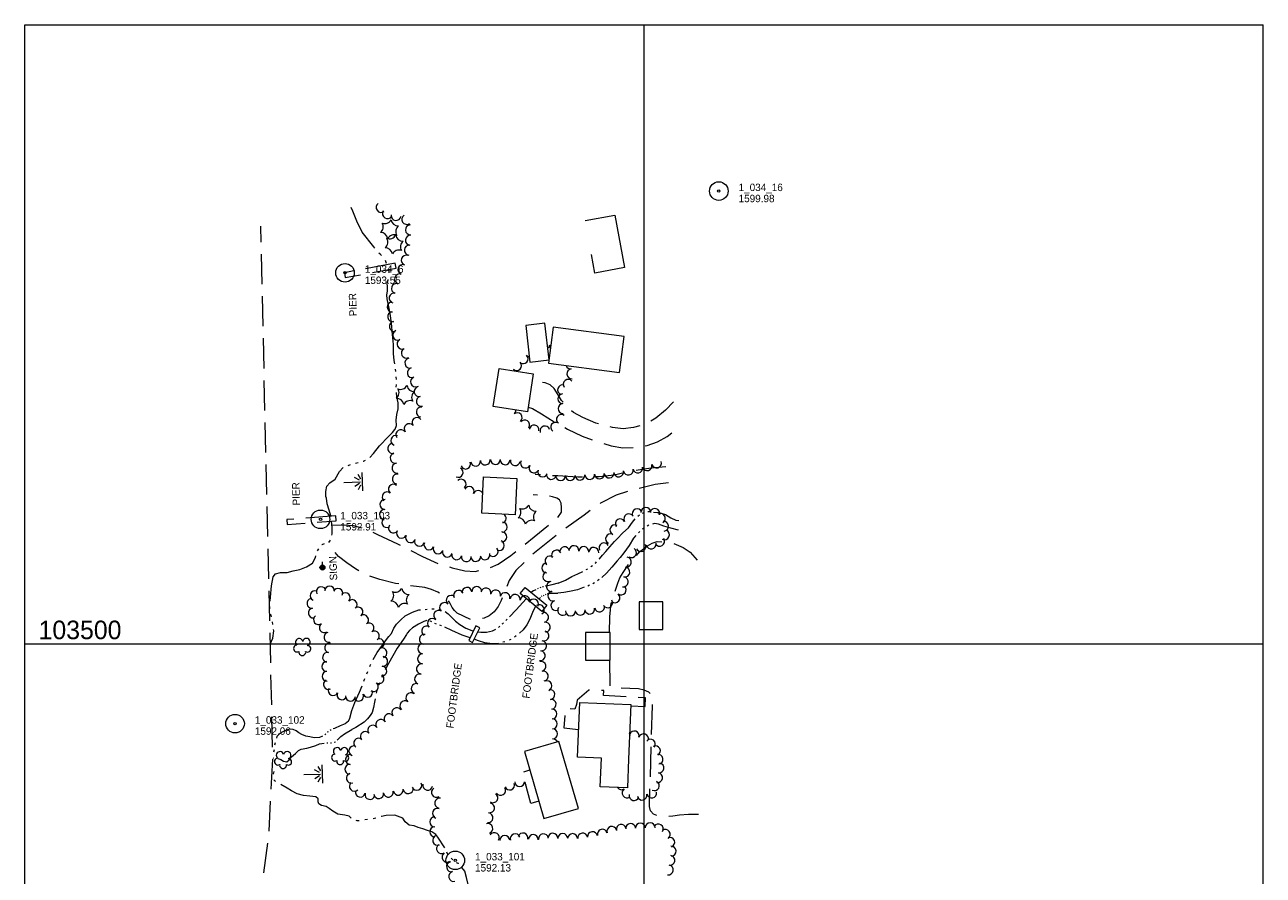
# Model space of a CAD drawing. Header units: feet. Extents: x 386418 to 389000, y 102500 to 104000.
# Tile 2 of 2: x 388000 to 389000, y 103313 to 104000. Entities that reach past the tile are written whole.
import ezdxf
from ezdxf.enums import TextEntityAlignment as Align

# ---------------------------------------------------------------- set-up
doc = ezdxf.new("R2010")
doc.units = ezdxf.units.FT
doc.header["$MEASUREMENT"] = 0
doc.linetypes.add('DGN Style 3', pattern=[33.98906, 24.2779, -9.71116])
doc.linetypes.add('DGN Style 6', pattern=[46.176566, 0.024278, -9.71116, 16.99453, -9.71116, 0.024278, -9.71116])
for name, color, linetype, lineweight in [('E_DWY', 73, 'DGN Style 3', 0), ('E_LAND_Vegetation', 21, 'Continuous', 0), ('E_MAP_GridLines', 251, 'Continuous', 0), ('E_MAP_Limits', 21, 'DGN Style 3', 0), ('E_MAP_PassPoints', 40, 'Continuous', 0), ('E_MISCPROP', 40, 'Continuous', 0), ('E_MISCPROP_HvyDash', 54, 'DGN Style 3', 13), ('E_MISCPROP_HvyLine', 54, 'Continuous', 13), ('E_MISCPROP_Railing', 40, 'Continuous', 0), ('E_WTR', 251, 'DGN Style 6', 0), ('E_WTR_Dock_Pier', 251, 'DGN Style 3', 0), ('E_WTR_Text', 251, 'Continuous', 0)]:
    doc.layers.add(name, color=color, linetype=linetype, lineweight=lineweight)
doc.styles.add('Style-IGR_FONT_0', font='IGR_FONT_0.shx')

# ---------------------------------------------------------------- blocks, each defined once
blk = doc.blocks.new('PP')
at = {"layer": 'E_MAP_PassPoints', "color": 40, "linetype": 'Continuous', "lineweight": 0}
for radius in [7.5, 0.96]:
    blk.add_circle((0, 0), radius, dxfattribs=at)
blk = doc.blocks.new('POLE')
at = {"layer": 'E_MISCPROP', "color": 20, "linetype": 'Continuous', "lineweight": 0}
for radius in [2.02, 1.51, 1.01, 0.504]:
    blk.add_circle((0, -0.1), radius, dxfattribs=at)
blk = doc.blocks.new('MARSH')
at = {"layer": 'E_WTR', "color": 161, "linetype": 'Continuous', "lineweight": 0}
for p, q in [((0.03, 15.02), (0.03, 1.6)), ((-6.13, 3.53), (-2.44, 1.44)), ((-1.34, 2.37), (-3.54, 6.22)), ((1.46, 2.37), (3.66, 6.22)), ((6.25, 3.53), (2.56, 1.44)), ((-7.39, -0.05), (7.4, -0.05))]:
    blk.add_line(p, q, dxfattribs=at)
blk = doc.blocks.new('PIER')
at = {"layer": 'E_WTR_Text', "color": 161, "linetype": 'Continuous', "lineweight": 0, "style": 'Style-IGR_FONT_0'}
blk.add_text('PIER', height=6, rotation=0.00005, dxfattribs=at).set_placement((-9.18, 0.25), align=Align.MIDDLE_LEFT)
blk = doc.blocks.new('SIGN')
at = {"layer": 'E_MISCPROP', "color": 20, "linetype": 'Continuous', "lineweight": 0, "style": 'Style-IGR_FONT_0'}
blk.add_text('SIGN', height=6, rotation=0.00012, dxfattribs=at).set_placement((-9.61, -0.01), align=Align.MIDDLE_LEFT)
blk = doc.blocks.new('TREE')
at = {"layer": 'E_LAND_Vegetation', "color": 93, "linetype": 'Continuous', "lineweight": 0}
for centre, radius, start, end in [((-4.47, 0.2), 2.78, 78.07168, 279.08272), ((-1.47, 4.28), 2.78, 1.39467, 209.16766), ((3.57, 2.42), 2.97, 278.42377, 139.65766), ((-2.01, -4.2), 2.61, 140.77982, 358.71243), ((3.46, -3.43), 2.97, 196.07459, 79.04786)]:
    blk.add_arc(centre, radius, start, end, dxfattribs=at)
blk = doc.blocks.new('PINEL')
at = {"layer": 'E_LAND_Vegetation', "color": 93, "linetype": 'Continuous', "lineweight": 0}
for centre, start, end in [((-8.14, 7.32), 275.21144, 0.97635), ((-10.4, -3.39), 335.21144, 60.97635), ((2.26, 10.71), 215.21144, 300.97635), ((10.41, 3.41), 155.21145, 240.97636), ((-2.25, -10.7), 35.21145, 120.97636), ((8.15, -7.3), 95.21145, 180.97636)]:
    blk.add_arc(centre, 5.72, start, end, dxfattribs=at)
blk = doc.blocks.new('FOOT')
at = {"layer": 'E_MISCPROP_Railing', "color": 40, "linetype": 'Continuous', "lineweight": 0, "style": 'Style-IGR_FONT_0'}
blk.add_text('FOOTBRIDGE', height=6, rotation=359.99992, dxfattribs=at).set_placement((-0.16, 0), align=Align.MIDDLE_CENTER)

msp = doc.modelspace()

# ---------------------------------------------------------------- linework, layer by layer
at = {"layer": 'E_DWY', "color": 51, "linetype": 'DGN Style 3', "lineweight": 0, "flags": 128}
for points in [[(388523.8, 103695.6), (388517.3, 103688.8), (388509.6, 103682.4), (388501.3, 103677.5), (388491.6, 103674.9), (388483.1, 103673.7), (388474.6, 103674.9), (388461, 103678.2), (388450.7, 103682.9), (388443.2, 103687), (388437.9, 103691.2), (388433.5, 103696.5), (388430.6, 103701.2), (388427.4, 103706.2), (388424.1, 103709.2), (388420.1, 103710.9), (388409.8, 103712.5)], [(388406.5, 103691.3), (388410.1, 103690), (388417.2, 103685.8), (388427.6, 103679.3), (388438.1, 103673.5), (388450, 103667.8), (388463.1, 103663.1), (388473.6, 103660), (388482.9, 103658.4), (388491.7, 103658.5), (388502.5, 103660.1), (388510.9, 103663.1), (388518.6, 103667.6), (388527.5, 103674.5)], [(388517.7, 103642.9), (388505.6, 103641.8), (388488.1, 103639.2), (388475.9, 103636.4), (388463.7, 103635), (388446.6, 103634.7), (388430.5, 103635.6), (388412.1, 103636.7)], [(388519.8, 103630.2), (388509, 103628.8), (388493.2, 103624.9), (388477.4, 103620.2), (388464.9, 103613.6), (388451.6, 103604), (388430.5, 103588.7), (388410, 103572.3), (388396.6, 103559.3), (388391.1, 103551.1), (388387.4, 103542), (388384.7, 103535.1), (388382.2, 103530.3), (388378.9, 103525.8), (388375, 103522.8), (388371, 103520.9), (388366.7, 103519.6), (388361.1, 103519.3), (388349.2, 103524.7), (388346.9, 103526.9), (388345.1, 103529.3), (388343.3, 103533.1), (388341, 103536.4), (388337.8, 103539.2), (388333.5, 103541.8), (388328.3, 103543.9), (388323.1, 103545.6), (388316.2, 103546.4), (388308.3, 103547.4), (388299.3, 103548.9), (388286.7, 103551.9), (388276.8, 103555.4), (388267.1, 103560.6), (388260, 103565.5), (388253.4, 103570.7), (388248.9, 103576), (388245.1, 103581.3)], [(388248.1, 103595.9), (388258, 103596.2), (388265.3, 103595.6), (388276.4, 103592.5), (388284.8, 103588.4), (388300.9, 103580.9), (388321.2, 103570.5), (388334.2, 103564.8), (388345, 103561.5), (388355.2, 103559), (388363.6, 103558.6), (388372.9, 103560.3), (388382.2, 103564.3), (388392.5, 103571.4), (388411.3, 103586.4), (388430.3, 103602.1), (388433.4, 103606.4), (388433.5, 103610.2), (388433.2, 103613.6), (388431.8, 103616.4), (388429.6, 103617.7), (388426.2, 103618.9), (388421.8, 103619.6), (388410.5, 103620.5)], [(388472.1, 103509.1), (388472.4, 103522), (388473.6, 103533.1), (388476.7, 103542.6), (388479, 103549), (388480.4, 103553.3), (388483.3, 103557.7), (388488.9, 103566.1), (388496.5, 103574.3), (388502.8, 103579.1), (388506.7, 103581.4), (388510.6, 103582.6), (388516.6, 103582.4), (388523.6, 103581.2), (388531.7, 103577.9), (388537.3, 103574.2), (388542.9, 103567.7)], [(388544.1, 103362.2), (388535.8, 103362.2), (388528.6, 103361.7), (388523.2, 103360.8), (388518.9, 103360.5), (388514.6, 103360.7), (388510.8, 103361.3), (388507.8, 103362.6), (388505.3, 103365.3), (388504.4, 103368.6), (388506.9, 103449.9), (388507.2, 103455.4), (388506.6, 103458.6), (388503.9, 103460.9), (388500, 103462.6), (388495.6, 103463.6), (388474.4, 103464.8), (388472.7, 103465.7), (388472.5, 103486.8)]]:
    msp.add_lwpolyline(points, dxfattribs=at)
at = {"layer": 'E_LAND_Vegetation', "color": 93, "linetype": 'Continuous', "lineweight": 0}
for centre, radius, start, end in [((388287.8, 103852.5), 4.04, 125.3578, 305.3425), ((388292.9, 103847.5), 4.04, 147.2768, 327.2614), ((388299.8, 103846), 4.04, 171.4207, 351.4054), ((388308.5, 103842.8), 4.04, 122.5833, 302.568), ((388311.4, 103826), 4.04, 84.0791, 264.0637), ((388311.4, 103834.4), 4.04, 94.1382, 274.1229), ((388310.5, 103818), 4.04, 84.0791, 264.0637), ((388308, 103809.8), 4.04, 69.7812, 249.7659), ((388305.3, 103802.3), 4.04, 70.9417, 250.9264), ((388300.1, 103787), 4.04, 71.696, 251.6807), ((388302.7, 103794.7), 4.04, 71.696, 251.6807), ((388298.2, 103779.3), 4.04, 76.2384, 256.223), ((388296.7, 103772.1), 4.04, 92.8028, 272.7875), ((388297.1, 103764.2), 4.04, 99.4597, 279.4444), ((388298.4, 103756.3), 4.04, 99.4597, 279.4444), ((388301.2, 103749.3), 4.04, 112.9369, 292.9216), ((388304.6, 103742.1), 4.04, 116.0806, 296.0652), ((388420.5, 103742.2), 3.53, 297.412, 347.1957), ((388427.4, 103740.6), 3.53, 167.211, 210.6403), ((388308.1, 103734.8), 4.04, 116.0806, 296.0652), ((388311, 103726.8), 4.04, 103.7455, 283.7302), ((388402.5, 103730.2), 3.86, 227.5383, 47.523), ((388407.7, 103735.9), 3.86, 227.5383, 265.1031), ((388312.9, 103719), 4.04, 103.7455, 283.7302), ((388397.3, 103724.7), 3.86, 224.4733, 44.458), ((388391.8, 103719.3), 3.86, 17.4708, 44.458), ((388440.8, 103726), 3.94, 197.9463, 275.6128), ((388441.6, 103718.1), 3.94, 95.6281, 275.6128), ((388315.5, 103711.7), 4.04, 111.244, 291.2287), ((388438.7, 103709.7), 3.94, 38.919, 218.9037), ((388318.5, 103703.8), 4.04, 102.4365, 282.4211), ((388434.2, 103705.2), 3.94, 73.1083, 253.093), ((388434.3, 103698), 3.94, 93.0202, 273.0048), ((388320.2, 103687.3), 4.04, 84.3204, 264.3051), ((388320.2, 103695.9), 4.04, 102.4365, 282.4211), ((388434.6, 103690.1), 3.94, 91.6464, 271.6311), ((388316.7, 103678.8), 4.04, 38.5582, 218.5429), ((388392.7, 103688.9), 3.94, 306.8759, 359.9711), ((388397.7, 103682.7), 3.94, 310.2599, 130.2446), ((388403.7, 103676.9), 3.94, 324.1541, 144.1388), ((388433.3, 103681.3), 3.94, 53.5376, 233.5223), ((388303.7, 103669), 4.04, 33.5676, 213.5522), ((388310.4, 103673.8), 4.04, 38.5582, 218.5429), ((388411.3, 103672.8), 3.94, 350.7495, 170.7342), ((388420, 103672), 3.94, 16.8234, 196.808), ((388428.6, 103675), 3.94, 53.5376, 233.5223), ((388297.1, 103657.8), 4.04, 104.4458, 284.4305), ((388299.6, 103664.3), 4.04, 70.9461, 250.9308), ((388299.1, 103650), 4.04, 104.4458, 284.4305), ((388300.6, 103641.9), 4.04, 99.3336, 279.3183), ((388350, 103638.5), 3.95, 243.1781, 63.1628), ((388355.9, 103645.2), 3.95, 202.5787, 22.5633), ((388364, 103647.5), 3.95, 187.2767, 7.2614), ((388371.8, 103648.5), 3.95, 187.2767, 7.2614), ((388380, 103648.9), 3.95, 178.0169, 358.0016), ((388387.9, 103648.7), 3.95, 178.317, 358.3017), ((388396, 103648), 3.95, 170.7495, 350.7342), ((388404.3, 103646), 3.95, 150.1603, 330.145), ((388411.2, 103642), 3.95, 150.1603, 330.145), ((388418.1, 103638.9), 3.95, 158.1111, 338.0958), ((388487.3, 103640.4), 3.95, 191.1916, 11.1763), ((388495, 103641.9), 3.95, 191.1916, 11.1763), ((388502.5, 103643.9), 3.95, 196.4366, 16.4213), ((388510.1, 103646.1), 3.95, 196.4366, 16.4213), ((388300.8, 103633.2), 4.04, 79.7597, 259.7444), ((388352.4, 103629), 3.95, 311.7122, 131.6968), ((388425.2, 103636.8), 3.95, 170.6915, 350.6761), ((388432.6, 103635.8), 3.95, 181.7541, 1.7388), ((388440.5, 103636), 3.95, 181.7541, 1.7388), ((388448.3, 103636.3), 3.95, 183.2337, 3.2184), ((388456.2, 103636.8), 3.95, 183.2337, 3.2184), ((388464, 103637.3), 3.95, 184.8309, 4.8156), ((388471.9, 103638), 3.95, 184.8309, 4.8156), ((388479.5, 103638.9), 3.95, 191.1916, 11.1763), ((388292.6, 103618.7), 4.04, 50.3855, 230.3702), ((388297.7, 103624.9), 4.04, 50.3855, 230.3702), ((388358.8, 103623.2), 3.95, 335.431, 155.4157), ((388366, 103619.9), 3.95, 17.9645, 155.4157), ((388290.8, 103612.6), 4.04, 87.2052, 267.1899), ((388366, 103619.9), 3.95, 335.431, 336.6855), ((388501.5, 103606.1), 4.02, 1.4726, 181.4573), ((388290.4, 103604.5), 4.04, 87.2052, 267.1899), ((388292.4, 103598), 4.04, 116.6265, 296.6111), ((388384.6, 103601.5), 4.04, 291.0674, 55.2748), ((388480.9, 103596.9), 4.02, 30.9892, 210.9739), ((388487.8, 103601), 4.02, 30.9892, 210.9739), ((388494.5, 103605), 4.02, 23.5771, 203.5618), ((388508.8, 103605.3), 4.02, 345.1737, 165.1584), ((388513.2, 103601.4), 4.02, 301.2603, 121.245), ((388297.8, 103593.6), 4.04, 143.5362, 323.5209), ((388304.2, 103589.4), 4.04, 153.6317, 333.6164), ((388385.2, 103586.4), 4.04, 268.4294, 88.4141), ((388385.5, 103594.4), 4.04, 268.4294, 88.4141), ((388476.5, 103592.1), 4.02, 63.8828, 243.8675), ((388516.5, 103588.2), 4.02, 244.6741, 64.6588), ((388515.8, 103595), 4.02, 275.3101, 95.2948), ((388311.5, 103585.8), 4.04, 153.6317, 333.6164), ((388318.7, 103582.9), 4.04, 160.2808, 340.2655), ((388326.4, 103580), 4.04, 156.0661, 336.0508), ((388383.1, 103579.5), 4.04, 247.5755, 67.5602), ((388467.7, 103577.6), 4.02, 29.5457, 209.5304), ((388473, 103584.9), 4.02, 64.8936, 244.8783), ((388497.5, 103578.6), 4.02, 205.3933, 25.378), ((388505.8, 103580.7), 4.02, 190.5954, 10.58), ((388512.6, 103582.9), 4.02, 211.6127, 31.5973), ((388333.8, 103576.8), 4.04, 156.0661, 336.0508), ((388341.2, 103574.2), 4.04, 162.1675, 342.1521), ((388348.7, 103572), 4.04, 169.2825, 349.2672), ((388356.6, 103570.5), 4.04, 169.2825, 349.2672), ((388364.1, 103570.7), 4.04, 182.9207, 2.9054), ((388371.6, 103572), 4.04, 194.7585, 14.7432), ((388378.1, 103574.7), 4.04, 219.6801, 39.6648), ((388424.1, 103567), 4.02, 51.8688, 231.8534), ((388429.4, 103571.7), 4.02, 29.4159, 209.4006), ((388436, 103574.4), 4.02, 9.2209, 189.2056), ((388443.4, 103575.3), 4.02, 355.169, 175.1537), ((388451.4, 103574.6), 4.02, 354.4832, 174.4679), ((388459.4, 103573.9), 4.02, 354.4832, 174.4679), ((388489.9, 103573.7), 4.02, 239.7005, 59.6852), ((388421.5, 103561.3), 4.02, 90.0525, 270.0371), ((388484.5, 103558.1), 4.02, 260.5713, 80.556), ((388485.8, 103566), 4.02, 260.5713, 80.556), ((388422.3, 103554.3), 4.02, 114.3701, 294.3548), ((388425.3, 103546.3), 4.02, 97.0017, 276.9863), ((388483.2, 103550.1), 4.02, 260.9665, 80.9512), ((388234.3, 103538.9), 3.94, 66.9622, 246.9469), ((388239.4, 103542.2), 3.94, 26.7581, 206.7428), ((388246.1, 103542.8), 3.94, 358.4255, 178.4101), ((388252.8, 103540.9), 3.94, 336.4964, 156.4811), ((388258.8, 103537.4), 3.94, 315.1137, 135.0983), ((388350.3, 103539.2), 4.02, 26.5848, 206.5695), ((388357, 103541.6), 4.02, 5.1477, 185.1324), ((388365, 103542.3), 4.02, 5.1477, 185.1324), ((388372.3, 103541.1), 4.02, 347.9732, 167.9578), ((388380.1, 103539.5), 4.02, 347.9732, 167.9578), ((388387.8, 103537.4), 4.02, 344.9636, 164.9483), ((388426.4, 103538.7), 4.02, 107.2342, 287.2189), ((388476.5, 103537.3), 4.02, 230.6488, 50.6335), ((388481.6, 103543.6), 4.02, 230.6488, 50.6335), ((388231.8, 103532.7), 3.94, 98.2265, 278.2111), ((388264.4, 103531.8), 3.94, 315.1137, 135.0983), ((388339, 103529.3), 4.02, 47.8061, 227.7908), ((388344.4, 103535.2), 4.02, 47.8061, 227.7908), ((388396, 103535.9), 4.02, 352.3358, 172.3204), ((388403.9, 103534.9), 4.02, 352.3358, 172.3204), ((388410.8, 103532.2), 4.02, 336.4449, 156.4296), ((388415.4, 103527.6), 4.02, 303.0925, 123.0772), ((388428.8, 103531), 4.02, 107.2342, 287.2189), ((388464.1, 103529.9), 4.02, 192.8887, 12.8733), ((388470.6, 103533.2), 4.02, 211.6127, 31.5973), ((388232.9, 103524.9), 3.94, 98.2265, 278.2111), ((388237.1, 103519.5), 3.94, 126.9955, 306.9801), ((388269.1, 103525.8), 3.94, 308.4691, 128.4538), ((388273.6, 103519.5), 3.94, 304.3319, 124.3166), ((388329.1, 103516.5), 4.02, 45.3393, 225.3239), ((388334.2, 103523.1), 4.02, 53.9594, 233.9441), ((388418.9, 103521.4), 4.02, 279.2399, 99.2246), ((388434.3, 103527.1), 4.02, 142.8299, 322.8145), ((388440.7, 103526.6), 4.02, 179.8532, 359.8378), ((388448.5, 103527.2), 4.02, 185.9871, 5.9718), ((388456.2, 103528.1), 4.02, 192.8887, 12.8733), ((388241.8, 103513), 3.94, 124.6091, 304.5937), ((388278.1, 103513), 3.94, 304.3319, 124.3166), ((388282.4, 103506.5), 3.94, 303.3605, 123.3452), ((388324.6, 103510.5), 4.02, 57.2678, 237.2525), ((388419.2, 103506.5), 4.02, 256.2919, 76.2766), ((388420.2, 103513.5), 4.02, 279.2399, 99.2246), ((388245.6, 103505.3), 3.94, 101.6306, 281.6152), ((388246.1, 103496.8), 3.94, 77.8479, 257.8326), ((388286.2, 103500.3), 3.94, 286.9864, 106.971), ((388321.3, 103496.1), 4.02, 89.2764, 269.2611), ((388322.6, 103503.7), 4.02, 80.3232, 260.3079), ((388417.3, 103498.5), 4.02, 261.6089, 81.5936), ((388244.4, 103489.1), 3.94, 77.8479, 257.8326), ((388288.5, 103492.8), 3.94, 286.9864, 106.971), ((388321.2, 103488), 4.02, 89.2764, 269.2611), ((388416.2, 103490.5), 4.02, 261.6089, 81.5936), ((388243.8, 103481.8), 3.94, 92.0193, 272.0039), ((388288.3, 103478.1), 3.94, 264.3098, 84.2944), ((388289.1, 103485.9), 3.94, 264.3098, 84.2944), ((388320.3, 103479.8), 4.02, 82.0492, 262.0339), ((388416.8, 103481.9), 4.02, 282.8871, 102.8718), ((388244, 103473.9), 3.94, 92.0193, 272.0039), ((388245.1, 103467.2), 3.94, 117.9445, 297.9292), ((388286.1, 103471.8), 3.94, 235.4782, 55.4629), ((388318.7, 103471.6), 4.02, 71.3054, 251.2901), ((388418.6, 103474), 4.02, 282.8871, 102.8718), ((388421.6, 103466.2), 4.02, 292.2647, 112.2494), ((388249, 103462.2), 3.94, 154.0284, 334.0131), ((388256.1, 103458.8), 3.94, 154.0284, 334.0131), ((388276.9, 103460.9), 3.94, 203.7953, 23.78), ((388281.6, 103465.4), 3.94, 235.4782, 55.4629), ((388311.8, 103456.5), 4.02, 52.442, 232.4266), ((388316.1, 103463.9), 4.02, 71.3054, 251.2901), ((388423.9, 103459.1), 4.02, 278.1103, 98.095), ((388263, 103457.7), 3.94, 176.1519, 356.1365), ((388269.7, 103457.8), 3.94, 203.7953, 23.78), ((388306.9, 103450.1), 4.02, 52.442, 232.4266), ((388425, 103451.2), 4.02, 278.1103, 98.095), ((388294.1, 103439.6), 4.02, 36.9259, 216.9106), ((388300.5, 103444.4), 4.02, 36.9259, 216.9106), ((388425.7, 103443.4), 4.02, 271.9394, 91.9241), ((388280.9, 103430.3), 4.02, 35.2358, 215.2205), ((388287.5, 103434.9), 4.02, 35.2358, 215.2205), ((388426, 103435.4), 4.02, 270.707, 90.6917), ((388426.1, 103427.4), 4.02, 270.707, 90.6917), ((388269.7, 103419.8), 4.02, 52.717, 232.7017), ((388275, 103425.2), 4.02, 40.7987, 220.7834), ((388426.5, 103419.2), 4.02, 23.8638, 93.4424), ((388492.2, 103425.7), 3.92, 343.1064, 163.0911), ((388484.8, 103426.4), 3.92, 354.6784, 22.7436), ((388499.7, 103423.4), 3.92, 343.1064, 163.0911), ((388505.2, 103419.1), 3.92, 320.8239, 140.8086), ((388263, 103406.7), 4.02, 86.3255, 266.3102), ((388265.7, 103413.6), 4.02, 69.1949, 249.1796), ((388509.3, 103413.7), 3.92, 296.7612, 116.7459), ((388511.4, 103406.9), 3.92, 278.6257, 98.6104), ((388262.5, 103398.7), 4.02, 86.3255, 266.3102), ((388512.2, 103399.8), 3.92, 261.1463, 81.131), ((388263.7, 103391.6), 4.02, 106.6724, 286.6571), ((388511, 103392), 3.92, 261.1463, 81.131), ((388266.1, 103385.1), 4.02, 133.0218, 313.0065), ((388270.9, 103380.3), 4.02, 166.0808, 346.0655), ((388293.6, 103380.3), 4.02, 191.0209, 11.0056), ((388301.5, 103381.9), 4.02, 191.0209, 11.0056), ((388309.6, 103383.1), 4.02, 187.7206, 7.7053), ((388316.5, 103385.9), 4.02, 202.9619, 22.9466), ((388325.4, 103385.9), 4.02, 168.764, 348.7486), ((388332.4, 103380.1), 4.02, 121.2384, 301.223), ((388384.2, 103381.7), 3.97, 213.7465, 33.7311), ((388391.5, 103386), 3.97, 200.0835, 20.0682), ((388399.6, 103388.7), 3.97, 180.3303, 0.315), ((388407.6, 103388.7), 3.97, 180.3303, 223.6638), ((388481.9, 103386.2), 3.92, 212.4178, 303.8689), ((388486.3, 103379.6), 3.92, 123.8843, 303.8689), ((388506.2, 103379.5), 3.92, 192.5313, 12.5159), ((388508.4, 103385.4), 3.92, 243.0164, 63.001), ((388278.7, 103378.4), 4.02, 166.0808, 346.0655), ((388285.8, 103379.1), 4.02, 188.1551, 8.1398), ((388335, 103371.4), 4.02, 79.5203, 259.505), ((388375.3, 103367.6), 3.97, 259.4658, 79.4505), ((388378, 103375.7), 3.97, 237.6687, 57.6534), ((388491.9, 103377.4), 3.92, 165.2586, 345.2433), ((388498.5, 103377.8), 3.92, 192.5313, 12.5159), ((388331, 103356.3), 4.02, 90.3243, 270.309), ((388333.3, 103363.1), 4.02, 69.026, 249.0107), ((388374.1, 103359.6), 3.97, 262.8317, 82.8163), ((388331, 103348.3), 4.02, 90.3243, 270.309), ((388374, 103350.9), 3.97, 287.2725, 107.2571), ((388466.4, 103346.4), 3.97, 15.9433, 195.928), ((388474, 103348.6), 3.97, 15.9433, 195.928), ((388481.6, 103350.3), 3.97, 12.4603, 192.445), ((388489.2, 103351), 3.97, 4.1431, 184.1277), ((388497.1, 103351.4), 3.97, 1.1265, 181.1112), ((388505, 103351.5), 3.97, 1.1265, 181.1112), ((388511.6, 103350.5), 3.97, 327.6767, 147.6613), ((388517.2, 103346.2), 3.97, 305.7495, 125.7342), ((388333.4, 103341.4), 4.02, 109.5615, 289.5462), ((388379.1, 103343.6), 3.97, 326.2652, 146.2498), ((388387.6, 103341.3), 3.97, 1.2014, 181.1861), ((388396, 103342.7), 3.97, 18.5251, 198.5098), ((388402.3, 103343.3), 3.97, 344.0055, 163.9902), ((388410.6, 103342), 3.97, 356.7819, 176.7666), ((388418.8, 103342.6), 3.97, 7.7178, 187.7025), ((388426.4, 103343.1), 3.97, 358.651, 178.6357), ((388434.4, 103342.9), 3.97, 359.127, 179.1117), ((388442.3, 103342.8), 3.97, 359.127, 179.1117), ((388450.5, 103343.3), 3.97, 7.7744, 187.759), ((388458.4, 103344.4), 3.97, 7.7744, 187.759), ((388520.8, 103339.8), 3.97, 290.6399, 110.6245), ((388336.5, 103334.6), 4.02, 123.1214, 303.1061), ((388340.9, 103327.8), 4.02, 123.1214, 303.1061), ((388521.9, 103332.6), 3.97, 274.1462, 94.1309), ((388344.6, 103320), 4.02, 103.0219, 283.0066), ((388519.7, 103317.5), 3.97, 259.8723, 79.8569), ((388521, 103325.2), 3.97, 262.2544, 82.239), ((388346.4, 103312.2), 4.02, 103.0219, 283.0066)]:
    msp.add_arc(centre, radius, start, end, dxfattribs=at)
at = {"layer": 'E_MAP_GridLines', "color": 161, "linetype": 'Continuous', "lineweight": 0}
for p, q in [((388000, 102500), (388000, 104000)), ((388000, 104000), (389000, 104000)), ((388500, 102500), (388500, 104000)), ((389000, 102500), (389000, 104000)), ((388000, 103500), (389000, 103500))]:
    msp.add_line(p, q, dxfattribs=at)
at = {"layer": 'E_MAP_Limits', "color": 73, "linetype": 'DGN Style 3', "lineweight": 0, "flags": 128}
msp.add_lwpolyline([(388041.9, 102866.3), (388127.8, 103058.7), (388151.6, 103125.8), (388168, 103186.9), (388184.3, 103262.7), (388190.8, 103297.2), (388197, 103344.1), (388200.3, 103409.3), (388190.6, 103837.3)], dxfattribs=at)
at = {"layer": 'E_MISCPROP', "color": 20, "linetype": 'Continuous', "lineweight": 0}
msp.add_line((388240.2, 103561.6), (388240.3, 103566.3), dxfattribs=at)
at = {"layer": 'E_MISCPROP_HvyDash', "color": 241, "linetype": 'DGN Style 3', "lineweight": 13, "flags": 128}
for points in [[(388489.3, 103450.1), (388500.9, 103449.5), (388501.1, 103456.4), (388467.2, 103458.4), (388467.5, 103462.4), (388455.5, 103462.6), (388446, 103454.6), (388445.5, 103451.1), (388444.1, 103447.3), (388436.4, 103447.9), (388435.3, 103432.1), (388447.2, 103431)], [(388415.1, 103373), (388408.7, 103371.1), (388401.9, 103396.4), (388407.8, 103398.2)]]:
    msp.add_lwpolyline(points, dxfattribs=at)
at = {"layer": 'E_MISCPROP_HvyLine', "color": 241, "linetype": 'Continuous', "lineweight": 13, "flags": 128}
msp.add_lwpolyline([(388452.6, 103841.8), (388476.4, 103846.2), (388476.4, 103846.2), (388484.2, 103803.9), (388484.2, 103803.9), (388484.2, 103803.9), (388460.4, 103799.5), (388460.4, 103799.5), (388457.6, 103814.5)], dxfattribs=at)
for points in [[(388407.9, 103727.6), (388407.9, 103727.6), (388423.3, 103729.4), (388423.3, 103729.4), (388419.8, 103759), (388419.8, 103759), (388404.5, 103757.2), (388407.9, 103727.6)], [(388484, 103748.3), (388484, 103748.3), (388426.6, 103755.7), (388426.6, 103755.7), (388422.8, 103726.6), (388480.3, 103719.2), (388480.3, 103719.2), (388484, 103748.3)], [(388410.6, 103718.1), (388405.9, 103687.5), (388378.3, 103691.8), (388378.3, 103691.8), (388383.1, 103722.4), (388383.1, 103722.4)], [(388397.3, 103633.6), (388396, 103604.3), (388396, 103604.3), (388369, 103605.6), (388370.4, 103634.8), (388370.4, 103634.8), (388370.4, 103634.8)], [(388496.1, 103534.1), (388496.1, 103511.6), (388515.2, 103511.7), (388515.2, 103534.1)], [(388452.8, 103509.1), (388452.8, 103486.8), (388472.8, 103486.8), (388472.8, 103509.1)], [(388448.1, 103452.7), (388448.1, 103452.7), (388489.3, 103451), (388489.3, 103451), (388487.5, 103406.8), (388487.5, 103406.8), (388486.6, 103383.7), (388486.6, 103383.7), (388464.7, 103384.6), (388465.6, 103407.7), (388465.6, 103407.7), (388446.3, 103408.5), (388446.3, 103408.5), (388448.1, 103452.7)], [(388419.2, 103358.9), (388419.2, 103358.9), (388447, 103367), (388431.2, 103421.2), (388431.2, 103421.2), (388403.4, 103413.1)]]:
    msp.add_lwpolyline(points, close=True, dxfattribs=at)
at = {"layer": 'E_MISCPROP_Railing', "color": 40, "linetype": 'Continuous', "lineweight": 13, "flags": 128}
for points in [[(388404.1, 103545.6), (388421.6, 103531.2), (388417.5, 103526.2), (388400.1, 103540.7)], [(388364.3, 103514.5), (388358.5, 103502.7), (388361.5, 103501.2), (388367.4, 103513)]]:
    msp.add_lwpolyline(points, close=True, dxfattribs=at)
at = {"layer": 'E_WTR', "color": 161, "linetype": 'Continuous', "lineweight": 0, "flags": 128}
for points in [[(388282.6, 103819.6), (388281.9, 103820.6), (388272.3, 103832.4), (388268.2, 103841.3), (388264.8, 103849.5), (388263.5, 103852.5)], [(388288, 103813.8), (388287.1, 103814.7), (388286, 103815.6)], [(388292.2, 103807.2), (388291.2, 103809.6)], [(388294.2, 103799.6), (388294.3, 103800.7), (388293.9, 103802.2)], [(388296.3, 103756.4), (388295.2, 103765.2), (388294, 103772.3), (388292.7, 103778.6), (388292.4, 103781.6), (388292.9, 103785.1), (388292.8, 103788.4), (388292.6, 103791.2), (388293.3, 103794), (388293.4, 103794.4)], [(388298.9, 103726.1), (388298.4, 103728.8), (388297.8, 103734.5), (388297.6, 103741.7), (388296.6, 103752.6), (388296.3, 103756.4)], [(388299.5, 103719.9), (388299.4, 103721.9)], [(388300.2, 103713.6), (388300, 103715.7)], [(388298.8, 103673.2), (388299, 103673.4), (388300.2, 103676.4), (388300, 103680.6), (388300.5, 103685.2), (388301.4, 103689.9), (388301.5, 103694.6), (388300.5, 103699.5), (388300.2, 103703.1), (388300.2, 103703.1)], [(388300, 103707.3), (388300.1, 103709.4)], [(388278.6, 103650.6), (388281.5, 103653.8), (388286.3, 103659.9), (388288.6, 103662.1), (388291.5, 103665.3), (388294.7, 103668.6), (388296.9, 103670.6), (388298.8, 103673.2)], [(388243.5, 103617.6), (388243.2, 103619), (388243, 103623.2), (388243.8, 103627.4), (388246.2, 103630.1), (388250.6, 103633), (388254.2, 103639.3), (388257.2, 103642.4)], [(388261.1, 103644.1), (388263, 103645)], [(388267.1, 103646), (388269.1, 103646.5)], [(388273.2, 103647.5), (388273.6, 103647.6), (388275.1, 103648.3)], [(388247.2, 103603.2), (388247.2, 103603.4), (388245.9, 103608.1), (388244.2, 103613.2), (388243.5, 103617.6)], [(388478.3, 103584.9), (388483, 103589.7), (388487.4, 103593.8), (388490.8, 103598.4), (388493, 103601)], [(388495.1, 103603.2), (388496.3, 103604.2)], [(388498.9, 103605.6), (388500.3, 103606.3)], [(388503.1, 103607), (388504.6, 103606.8)], [(388507.6, 103606.4), (388512.1, 103606), (388517.3, 103604.4), (388521.6, 103601.9), (388525.8, 103600), (388528.2, 103599.7)], [(388247.9, 103587.8), (388248.1, 103589), (388248.3, 103594), (388247.8, 103599), (388247.7, 103599.2)], [(388496.6, 103590.7), (388495.8, 103590), (388495.5, 103589.7)], [(388500, 103593.7), (388498.9, 103592.7)], [(388504, 103595.8), (388502.6, 103595.1)], [(388527.8, 103591.8), (388521.6, 103593.5), (388516, 103595.1), (388511.7, 103596.6), (388508.6, 103597.3), (388506.8, 103596.8)], [(388239.9, 103580.3), (388240, 103580.4), (388241.9, 103581.1)], [(388245.6, 103582), (388246.8, 103583.7)], [(388463.9, 103568.4), (388464.2, 103568.7), (388466.5, 103571.7), (388469.3, 103574.5), (388472.4, 103578.4), (388476.1, 103582.6), (388478.3, 103584.9)], [(388493.4, 103587.5), (388491.5, 103585.5), (388487.9, 103579.6), (388483.8, 103573.6), (388480.7, 103569.9)], [(388209.9, 103557.7), (388212, 103557.8), (388216.7, 103559.1), (388222.1, 103560.2), (388227.4, 103562.2), (388232.2, 103565.2), (388234.8, 103569.9), (388235.1, 103571.1)], [(388236.4, 103575.1), (388237.5, 103576.9)], [(388453.3, 103560), (388454.6, 103560.7)], [(388457.1, 103562.4), (388458.3, 103563.3)], [(388460.6, 103565.2), (388461.1, 103565.6), (388461.7, 103566.3)], [(388480.7, 103569.9), (388478.3, 103567.2), (388474, 103562.1), (388469.6, 103557.1), (388466, 103553.7)], [(388198.2, 103534.5), (388198.5, 103537.7), (388199.2, 103547), (388200.7, 103554.1), (388202.5, 103556.6), (388206.6, 103557.6), (388209.9, 103557.7)], [(388430.8, 103549.1), (388436.6, 103551.6), (388441.8, 103554.4), (388446.5, 103556.6), (388450.6, 103558.6)], [(388463.7, 103551.9), (388462.5, 103550.9)], [(388412.6, 103543.7), (388410.9, 103542.8), (388409.5, 103542), (388409.1, 103541.5)], [(388414.6, 103544.7), (388414, 103544.4), (388413.9, 103544.4)], [(388416.6, 103545.6), (388416, 103545.3)], [(388418.8, 103546.2), (388418.1, 103546)], [(388430.8, 103549.1), (388425.5, 103547.7), (388422.3, 103547), (388420.3, 103546.5)], [(388420.5, 103539.9), (388421.1, 103540.1)], [(388422.1, 103540.5), (388423.1, 103540.9), (388430.5, 103541.1)], [(388451.7, 103545.7), (388446.3, 103543.8), (388439.9, 103542.4), (388435.2, 103541.5), (388430.5, 103541.1)], [(388455.9, 103547.4), (388454.6, 103546.7)], [(388460, 103549.3), (388458.6, 103548.6)], [(388197.9, 103528.2), (388197.8, 103528.9), (388197.9, 103530.3)], [(388391.4, 103521.8), (388396.9, 103527.6), (388404.9, 103536.3)], [(388412.4, 103530.4), (388410, 103525.4), (388407.8, 103520), (388405.3, 103515.5), (388402.3, 103511.3), (388399.5, 103508.8)], [(388405, 103536.6), (388404.9, 103536.3)], [(388412.4, 103530.4), (388412.4, 103530.5)], [(388415.4, 103536.3), (388415.6, 103536.6), (388416.5, 103537.6)], [(388417.3, 103538.5), (388417.3, 103538.6), (388417.8, 103538.8)], [(388418.9, 103539.2), (388419.4, 103539.4)], [(388199.1, 103522), (388198.7, 103524.1)], [(388298.1, 103512.7), (388300.2, 103515.9), (388303.7, 103519.5), (388307.2, 103522.6), (388313.1, 103525.6), (388318.3, 103527.5), (388319.5, 103527.6)], [(388323.2, 103527.9), (388325, 103528.1)], [(388328.7, 103528.2), (388330.5, 103528.2), (388330.6, 103528.2)], [(388334.3, 103527.9), (388335, 103527.9), (388336.1, 103527.5)], [(388339.5, 103526.3), (388341.9, 103524.4), (388344.8, 103521.4), (388347.9, 103518.4), (388351.3, 103515.6), (388356.1, 103512.8), (388361, 103510.7)], [(388198.2, 103499.8), (388200.3, 103504.7), (388201, 103510.5), (388200.8, 103511.7)], [(388200.2, 103515.8), (388199.9, 103517.9)], [(388281.4, 103487.3), (388284.6, 103493), (388288.9, 103499), (388291.3, 103502.5), (388293.9, 103505.9), (388296, 103508.5), (388298.1, 103512.7)], [(388324.7, 103518.8), (388322.2, 103518.2), (388317.9, 103515.9), (388313, 103512.9), (388310.6, 103510.9), (388308.8, 103508.7), (388308.1, 103507.5)], [(388328.7, 103517.9), (388328.2, 103518.2), (388327.4, 103518.5)], [(388332.5, 103516), (388331.2, 103516.5)], [(388336.6, 103514.6), (388336.5, 103514.7), (388335.2, 103515.1)], [(388358, 103505.4), (388353.2, 103507.1), (388344.7, 103510.9), (388339.1, 103513.5)], [(388361, 103510.7), (388362.3, 103510.4)], [(388365.8, 103509.7), (388368.2, 103509.4), (388372.7, 103509.6), (388377.8, 103510.5), (388380.3, 103511.8)], [(388382.5, 103513.3), (388383.5, 103514.3)], [(388385.5, 103516.1), (388386.1, 103516.6), (388386.5, 103517.1)], [(388388.5, 103519), (388389.5, 103519.9)], [(388308.1, 103507.5), (388305.7, 103503.9), (388300.8, 103496.5), (388297.2, 103490.4), (388293.7, 103484.3), (388291.1, 103479.2)], [(388359.6, 103504.9), (388358, 103505.4)], [(388382.6, 103500.5), (388382.3, 103500.4), (388377.4, 103500), (388371.6, 103500.9), (388366.4, 103502.5), (388362.8, 103503.9)], [(388387.7, 103501.8), (388386, 103501.3)], [(388392.6, 103503.6), (388391, 103502.9)], [(388396.9, 103506.6), (388395.5, 103505.5)], [(388278.5, 103481.8), (388278.8, 103482.7), (388279.4, 103483.7)], [(388273.9, 103470), (388274.7, 103472)], [(388276.2, 103475.9), (388277, 103477.8)], [(388289.2, 103475.1), (388288.3, 103473)], [(388261.4, 103437.7), (388262.5, 103440.1), (388264.1, 103446.2), (388266.5, 103452.7), (388270.2, 103461.1), (388272.3, 103466.1)], [(388284.3, 103462.3), (388283.7, 103460.1)], [(388286.6, 103468.7), (388285.7, 103466.7)], [(388282.8, 103455.7), (388282.3, 103453), (388281.6, 103448.7), (388280.5, 103444.6), (388279, 103442.2), (388276.8, 103439.5), (388274, 103436.9), (388267.4, 103432.6), (388264.2, 103430.8)], [(388227, 103425.6), (388223.6, 103426.9), (388221.3, 103428.3), (388219.2, 103429.8), (388216.6, 103430.8), (388214.3, 103431.1), (388211.2, 103430.3), (388207.9, 103428.7), (388205.4, 103427), (388203.6, 103425.2), (388203.2, 103423.8)], [(388247.4, 103430.5), (388246.5, 103430.1)], [(388261.4, 103437.7), (388258.6, 103435.5), (388254.7, 103433.8), (388250, 103431.7), (388249.1, 103431.3)], [(388252.3, 103422.3), (388253, 103423), (388255.1, 103425.1), (388258.1, 103427.5), (388264.2, 103430.8)], [(388202.1, 103420.2), (388201.6, 103418.3)], [(388240.5, 103425.5), (388238, 103424.4), (388233.7, 103424.2), (388230.1, 103425), (388227, 103425.6)], [(388243, 103427), (388242.2, 103426.5)], [(388243.8, 103420), (388244.8, 103420)], [(388244.9, 103429.1), (388244.2, 103428.7), (388244.1, 103428.6)], [(388246.8, 103420), (388247.2, 103420), (388247.8, 103420.2)], [(388249.8, 103420.7), (388250.8, 103420.9)], [(388201.4, 103414.5), (388200.8, 103412.7)], [(388204.4, 103407.4), (388206.8, 103406.7), (388208.8, 103405.4), (388211.6, 103404.9), (388213.5, 103406.3), (388215.4, 103408.9), (388218.7, 103411.5), (388221, 103413.8), (388223.3, 103415.1), (388227.7, 103415.8)], [(388227.7, 103415.8), (388230.6, 103416.5), (388234.9, 103417.9), (388238.1, 103419.4), (388241.7, 103419.9)], [(388200.2, 103408.1), (388200.8, 103407.7)], [(388200.8, 103394.7), (388201.3, 103396.9)], [(388202.8, 103388.8), (388202.2, 103389.2), (388201.1, 103390.3)], [(388236.8, 103374.6), (388236.8, 103374.9), (388234.9, 103376.6), (388230.1, 103377), (388225, 103377.7), (388219.9, 103378.9), (388215.3, 103381.4), (388211.8, 103383.4), (388206.8, 103386.4), (388206.7, 103386.4)], [(388263.6, 103359.3), (388262, 103361), (388258.5, 103361.8), (388252.9, 103362.5), (388248.8, 103364.9), (388245.7, 103367.1), (388243.3, 103368.7), (388239.6, 103369.4), (388237.5, 103370.8), (388236.8, 103372.6), (388236.8, 103374.6)], [(388317.6, 103351.7), (388314.5, 103353), (388310.3, 103353.7), (388307.1, 103356.2), (388305.4, 103359.2), (388298.9, 103361.6), (388291.8, 103361.4), (388288.1, 103360.7), (388287.9, 103360.6)], [(388269.9, 103357.2), (388268.4, 103357), (388267.7, 103357.3)], [(388276.7, 103358.1), (388274.5, 103357.8)], [(388283.5, 103359.4), (388281.3, 103358.8)], [(388339.1, 103335.2), (388333.4, 103344), (388331.8, 103346.2), (388328.7, 103348.2), (388325.3, 103349.2), (388321.3, 103350.6), (388317.6, 103351.7)], [(388341.7, 103330), (388341.3, 103330.4), (388340.8, 103331.7)], [(388345.6, 103325.6), (388344.3, 103327.1)], [(388350.3, 103322.5), (388350.2, 103322.6), (388348.5, 103323.1)], [(388363.6, 103293.5), (388360.5, 103298.1), (388358.3, 103304.5), (388356.8, 103311.3), (388355.2, 103316.4), (388352.9, 103319.5)]]:
    msp.add_lwpolyline(points, dxfattribs=at)
at = {"layer": 'E_WTR_Dock_Pier', "color": 161, "linetype": 'DGN Style 3', "lineweight": 0, "flags": 128}
for points in [[(388299.1, 103807.4), (388258.1, 103799.8), (388258.8, 103795.8), (388299.9, 103803.4)], [(388251.1, 103603.5), (388211.5, 103600.4), (388211.8, 103596.4), (388251.4, 103599.5)]]:
    msp.add_lwpolyline(points, close=True, dxfattribs=at)

# ---------------------------------------------------------------- block references
at = {"layer": 'E_LAND_Vegetation', "color": 93, "linetype": 'Continuous', "lineweight": 0, "xscale": 1.000000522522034, "yscale": 1.000000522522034, "zscale": 1.000000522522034, "rotation": 92.00224225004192}
for name, p in [('PINEL', (388294.5, 103834.9)), ('PINEL', (388298.2, 103822.6)), ('PINEL', (388307.3, 103701)), ('PINEL', (388405.6, 103604.4)), ('PINEL', (388303, 103537.2)), ('TREE', (388224.1, 103497.9)), ('TREE', (388208.6, 103406.6)), ('TREE', (388254.7, 103409.8))]:
    msp.add_blockref(name, p, dxfattribs=at)
at = {"layer": 'E_MAP_PassPoints', "color": 40, "linetype": 'Continuous', "lineweight": 0}
for p in [(388560.4, 103865.7), (388258.6, 103799.7), (388238.8, 103600.6), (388169.8, 103435.6), (388347.6, 103325.2)]:
    msp.add_blockref('PP', p, dxfattribs=at)
at = {"layer": 'E_MISCPROP', "color": 20, "linetype": 'Continuous', "lineweight": 0}
for name, p, xscale, yscale, zscale, rotation in [('POLE', (388240.3, 103561.7), 0.9999976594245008, 0.9999976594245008, 0.9999976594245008, 93.93981687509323), ('SIGN', (388249, 103560.9), 1.000000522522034, 1.000000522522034, 1.000000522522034, 92.00224225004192)]:
    msp.add_blockref(name, p, dxfattribs=dict(at, xscale=xscale, yscale=yscale, zscale=zscale, rotation=rotation))
at = {"layer": 'E_MISCPROP_Railing', "color": 40, "linetype": 'Continuous', "lineweight": 0, "xscale": 1.000001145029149, "yscale": 1.000001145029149, "zscale": 1.000001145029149, "rotation": 82.51218250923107}
for p in [(388408, 103482.5), (388346.6, 103458.4)]:
    msp.add_blockref('FOOT', p, dxfattribs=at)
at = {"layer": 'E_WTR', "color": 161, "linetype": 'Continuous', "lineweight": 0, "xscale": 1.000000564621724, "yscale": 1.000000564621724, "zscale": 1.000000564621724, "rotation": 91.73209225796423}
for p in [(388272.7, 103630.9), (388240.3, 103394.9)]:
    msp.add_blockref('MARSH', p, dxfattribs=at)
at = {"layer": 'E_WTR_Text', "color": 161, "linetype": 'Continuous', "lineweight": 0, "xscale": 1.000000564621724, "yscale": 1.000000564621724, "zscale": 1.000000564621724, "rotation": 91.73209225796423}
for p in [(388265.1, 103773.8), (388219.3, 103621)]:
    msp.add_blockref('PIER', p, dxfattribs=at)

# ---------------------------------------------------------------- texts
at = {"layer": 'E_MAP_GridLines', "color": 161, "linetype": 'Continuous', "lineweight": 0, "style": 'Style-IGR_FONT_0'}
msp.add_text('  103500  ', height=15, dxfattribs=at).set_placement((388000, 103503.8))
at = {"layer": 'E_MAP_PassPoints', "color": 40, "linetype": 'Continuous', "lineweight": 0, "style": 'Style-IGR_FONT_0'}
for s, p in [('1_034_16', (388576.4, 103865.7)), ('1599.98', (388576.4, 103856.7)), ('1_034_6', (388274.6, 103799.7)), ('1593.55', (388274.6, 103790.7)), ('1_033_103', (388254.8, 103600.6)), ('1592.91', (388254.8, 103591.6)), ('1_033_102', (388185.8, 103435.6)), ('1592.06', (388185.8, 103426.6)), ('1_033_101', (388363.6, 103325.2)), ('1592.13', (388363.6, 103316.2))]:
    msp.add_text(s, height=6, dxfattribs=at).set_placement(p)

doc.saveas('drawing.dxf')
